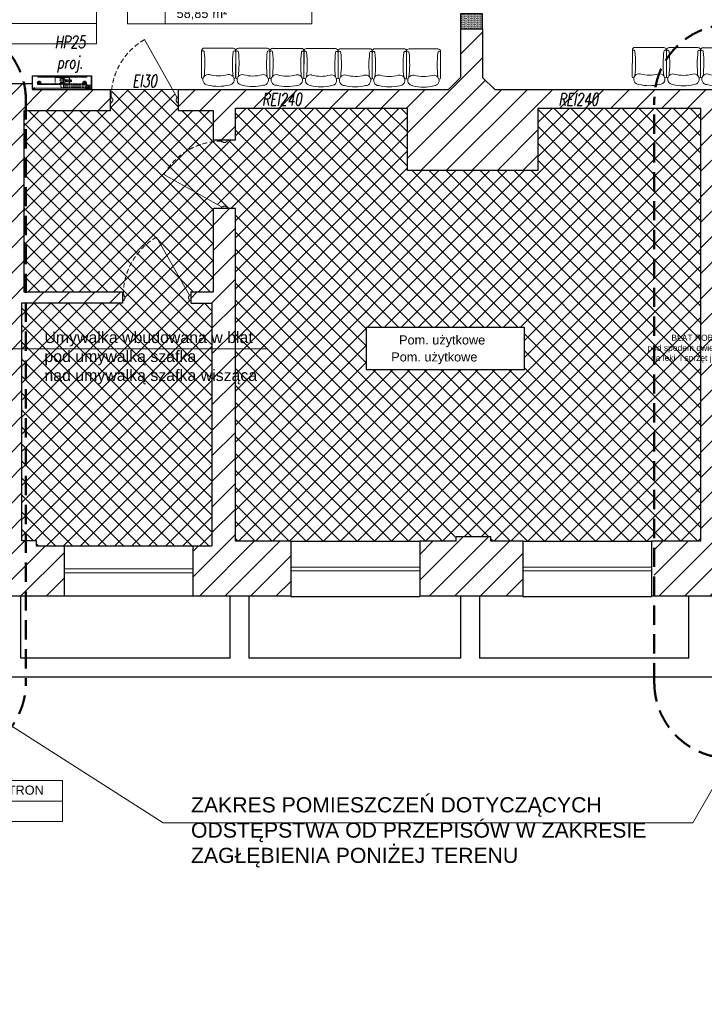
# Model space of a CAD drawing. Header units: millimetres. Extents: x 26866 to 1024070, y -428191 to 408885.
# Tile 212 of 248: x 202540 to 211570, y 382514 to 395503. Entities that reach past the tile are written whole.
import ezdxf

# ---------------------------------------------------------------- set-up
doc = ezdxf.new("R2010")
doc.units = ezdxf.units.MM
doc.header["$LTSCALE"] = 2
for name, pattern in [('ACAD_ISO02W100', [15, 12, -3]), ('DASHED', [19.05, 12.7, -6.35]), ('HIDDEN', [9.525, 6.35, -3.175])]:
    doc.linetypes.add(name, pattern=pattern)
for name, color, linetype, lineweight in [('0_OPIS', 7, 'Continuous', 13), ('3DPLAN_A_DRZWI', 173, 'Continuous', 5), ('3DPLAN_A_OKNA', 153, 'Continuous', 5), ('3DPLAN_A_TABELKA POMIESZCZEŃ', 7, 'Continuous', 0), ('A_KRESKOWANIE', 9, 'Continuous', 0), ('A_TXT', 7, 'Continuous', 0), ('A_WYBURZENIA', 6, 'Continuous', 0), ('hydrant', 211, 'Continuous', 5), ('Opisy', 7, 'Continuous', 13)]:
    doc.layers.add(name, color=color, linetype=linetype, lineweight=lineweight)
for name, color, linetype in [('3DPLAN_A_KRESKOWANIE 1', 253, 'Continuous'), ('3DPLAN_A_OPIS', 8, 'Continuous'), ('3DPLAN_A_POMIESZCZENIE NUMER', 100, 'Continuous'), ('3DPLAN_K_DZIAŁOWA NISKIE', 134, 'Continuous'), ('3DPLAN_K_NOŚNA', 7, 'Continuous'), ('3DPLAN_K_OBRYS', 243, 'Continuous'), ('3DPLAN_K_OBRYS WIDOK', 242, 'Continuous'), ('A_POMIESZCZENIE OPIS', 100, 'Continuous'), ('A_SCHODY', 6, 'Continuous'), ('DEFAULT', 7, 'Continuous')]:
    doc.layers.add(name, color=color, linetype=linetype)
doc.layers.add('FURNITURE ZD 1 500', color=7, linetype='Continuous', lineweight=13, true_color=0x9fa8a5)
doc.styles.add('ARIAL', font='arial.ttf')
doc.styles.add('J-ROMANS', font='ROMANS.SHX', dxfattribs={"width": 0.7, "oblique": 10})
pattern_1 = [(45, (23044.838, -26883.88), (-16.83798, 16.83798), [])]

# ---------------------------------------------------------------- blocks, each defined once
blk = doc.blocks.new('sillon 1')
for p, q in [((-0.331, -0.689), (-0.33, -0.178)), ((-0.305, -0.152), (-0.305, -0.152)), ((0.305, -0.152), (0.305, -0.152)), ((0.33, -0.178), (0.33, -0.689)), ((0.279, -0.739), (-0.28, -0.74))]:
    blk.add_line(p, q)
for centre, radius, start, end in [((0, -0.825), 0.825, 75.7655, 104.2656), ((-0.305, -0.178), 0.0254, 90.0156, 180.0156), ((-0.2, -0.128), 0.103, 91.5852, 282.6959), ((0.2, -0.128), 0.103, 257.3352, 88.4459), ((2.454, -0.429), 2.188, 173.7526, 186.1565), ((0.305, -0.178), 0.0254, 0.0156, 90.0156), ((-2.455, -0.425), 2.188, 353.7526, 6.1565), ((0, -0.838), 0.635, 73.7554, 106.2758), ((-0.305, -0.663), 0.0254, 180.0156, 0.0156), ((-0.28, -0.689), 0.0508, 180.0156, 270.0156), ((0.304, -0.663), 0.0254, 180.0156, 0.0156), ((0.279, -0.689), 0.0508, 270.0156, 0.0156)]:
    blk.add_arc(centre, radius, start, end)
blk = doc.blocks.new('hydrant')
at = {"color": 1, "linetype": 'ACAD_ISO02W100'}
for p, q in [((122, 578), (110, 578)), ((339, 577), (110, 577)), ((113, 580), (113, 580)), ((130, 586), (122, 578)), ((130, 585), (122, 577)), ((432, 586), (130, 586)), ((141, 585), (130, 585)), ((141, 585), (149, 577)), ((142, 586), (149, 578)), ((190, 578), (149, 578)), ((198, 586), (190, 578)), ((198, 585), (190, 577)), ((250, 585), (198, 585)), ((250, 586), (258, 578)), ((250, 585), (257, 577)), ((330, 578), (258, 578)), ((339, 586), (330, 578)), ((339, 584), (330, 577)), ((348, 578), (339, 586)), ((348, 577), (339, 584)), ((340, 582), (339, 582)), ((339, 482), (339, 582)), ((340, 482), (340, 582)), ((432, 577), (340, 577)), ((523, 571), (340, 571)), ((523, 569), (340, 569)), ((432, 578), (348, 578)), ((471, 569), (392, 569)), ((392, 565), (392, 569)), ((471, 565), (392, 565)), ((558, 528), (399, 528)), ((406, 545), (406, 511)), ((408, 565), (409, 561)), ((409, 547), (408, 547)), ((455, 547), (408, 547)), ((409, 577), (409, 578)), ((454, 561), (409, 561)), ((410, 554), (411, 555)), ((453, 554), (410, 554)), ((410, 548), (410, 554)), ((453, 571), (411, 571)), ((453, 555), (411, 555)), ((415, 555), (415, 561)), ((432, 586), (734, 586)), ((432, 578), (515, 578)), ((432, 577), (523, 577)), ((449, 555), (449, 561)), ((453, 554), (453, 555)), ((453, 548), (453, 554)), ((454, 577), (454, 578)), ((455, 565), (454, 561)), ((455, 547), (456, 547)), ((455, 547), (468, 547)), ((469, 545), (469, 511)), ((541, 541), (469, 541)), ((471, 565), (471, 569)), ((515, 578), (524, 586)), ((515, 577), (524, 584)), ((523, 541), (523, 582)), ((525, 582), (523, 582)), ((524, 586), (533, 578)), ((524, 584), (533, 577)), ((525, 541), (525, 582)), ((525, 577), (753, 577)), ((533, 578), (605, 578)), ((541, 546), (541, 510)), ((613, 586), (605, 578)), ((614, 585), (606, 577)), ((614, 585), (665, 585)), ((665, 585), (673, 577)), ((666, 586), (673, 578)), ((673, 578), (714, 578)), ((722, 586), (714, 578)), ((722, 585), (714, 577)), ((722, 585), (733, 585)), ((733, 585), (741, 577)), ((734, 586), (741, 578)), ((741, 578), (753, 578)), ((750, 580), (750, 580)), ((339, 487), (110, 487)), ((122, 486), (110, 486)), ((113, 483), (113, 483)), ((130, 479), (122, 487)), ((130, 478), (122, 486)), ((141, 479), (130, 479)), ((414, 478), (130, 478)), ((141, 479), (149, 487)), ((142, 478), (149, 486)), ((190, 486), (149, 486)), ((198, 479), (190, 487)), ((198, 478), (190, 486)), ((250, 479), (198, 479)), ((250, 479), (257, 487)), ((250, 478), (258, 486)), ((330, 486), (258, 486)), ((339, 480), (330, 487)), ((339, 478), (330, 486)), ((348, 487), (339, 480)), ((348, 486), (339, 478)), ((340, 482), (339, 482)), ((432, 487), (340, 487)), ((432, 486), (348, 486)), ((392, 491), (392, 487)), ((471, 491), (392, 491)), ((471, 487), (392, 487)), ((409, 510), (408, 510)), ((455, 510), (408, 510)), ((408, 491), (409, 495)), ((454, 495), (409, 495)), ((410, 508), (410, 502)), ((453, 502), (410, 502)), ((410, 502), (411, 502)), ((453, 502), (411, 502)), ((453, 485), (411, 485)), ((451, 485), (413, 485)), ((413, 483), (413, 485)), ((414, 452), (414, 481)), ((449, 481), (414, 481)), ((415, 498), (415, 502)), ((449, 498), (415, 498)), ((415, 495), (415, 496)), ((449, 496), (415, 496)), ((416, 496), (416, 498)), ((432, 487), (523, 487)), ((432, 486), (515, 486)), ((447, 496), (447, 498)), ((747, 443), (447, 443)), ((449, 498), (449, 502)), ((449, 495), (449, 496)), ((449, 452), (449, 481)), ((449, 478), (734, 478)), ((747, 461), (449, 461)), ((451, 483), (451, 485)), ((453, 508), (453, 502)), ((453, 502), (453, 502)), ((455, 491), (454, 495)), ((455, 510), (456, 510)), ((456, 510), (468, 510)), ((541, 515), (469, 515)), ((471, 491), (471, 487)), ((515, 487), (524, 480)), ((515, 486), (524, 478)), ((523, 482), (523, 515)), ((525, 482), (523, 482)), ((524, 480), (533, 487)), ((524, 478), (533, 486)), ((525, 482), (525, 515)), ((525, 487), (753, 487)), ((533, 486), (605, 486)), ((613, 478), (605, 486)), ((614, 479), (606, 487)), ((614, 479), (665, 479)), ((665, 479), (673, 487)), ((666, 478), (673, 486)), ((673, 486), (714, 486)), ((722, 479), (714, 487)), ((722, 478), (714, 486)), ((722, 479), (733, 479)), ((733, 479), (741, 487)), ((734, 478), (741, 486)), ((741, 486), (753, 486)), ((753, 471), (747, 466)), ((747, 439), (747, 466)), ((753, 433), (747, 439)), ((750, 483), (750, 483)), ((753, 471), (795, 471)), ((753, 433), (795, 433)), ((795, 433), (780, 433)), ((795, 471), (815, 471)), ((795, 433), (795, 471)), ((795, 433), (815, 433)), ((815, 433), (815, 471))]:
    blk.add_line(p, q, dxfattribs=at)
for p, q in [((61, 411), (61, 431)), ((739, 431), (61, 431)), ((739, 411), (61, 411)), ((739, 431), (739, 411)), ((741, 422), (739, 416)), ((743, 421), (739, 411)), ((772, 426), (747, 426)), ((772, 424), (747, 424)), ((775, 423), (780, 416)), ((777, 424), (782, 417)), ((789, 423), (791, 423)), ((789, 416), (789, 423)), ((791, 416), (791, 423))]:
    blk.add_line(p, q)
for centre, radius in [((541, 528), 13), ((767, 452), 14.9), ((767, 452), 10.8)]:
    blk.add_circle(centre, radius, dxfattribs=at)
for centre, radius, start, end in [((110, 580), 3.5, 12.2467, 270), ((110, 580), 2.25, 12.3553, 270), ((113, 581), 0.612, 192.3553, 270), ((113, 581), 0.612, 270, 12.2467), ((408, 545), 1.5, 90, 180), ((411, 570), 1.5, 90, 138.1897), ((409, 548), 1.5, 270, 0), ((469, 528), 23.1, 126.8922, 233.1078), ((453, 570), 1.5, 41.8103, 90), ((455, 548), 1.5, 180, 270), ((468, 545), 1.5, 0, 90), ((753, 580), 3.5, 270, 167.7533), ((750, 581), 0.612, 167.7533, 270), ((750, 581), 0.612, 270, 347.6447), ((753, 580), 2.25, 270, 167.6447), ((110, 483), 3.5, 90, 347.7533), ((110, 483), 2.25, 90, 347.6447), ((113, 483), 0.612, 90, 167.6447), ((113, 483), 0.612, 347.7533, 90), ((408, 511), 1.5, 180, 270), ((409, 508), 1.5, 0, 90), ((411, 486), 1.5, 210, 270), ((414, 483), 1.5, 180, 270), ((432, 452), 17.5, 180, 270), ((432, 452), 17.5, 270, 0), ((449, 483), 1.5, 270, 0), ((455, 508), 1.5, 90, 180), ((453, 486), 1.5, 270, 330), ((468, 511), 1.5, 270, 0), ((753, 483), 3.5, 192.2467, 90), ((750, 483), 0.612, 12.3553, 90), ((750, 483), 0.612, 90, 192.2467), ((753, 483), 2.25, 192.3553, 90)]:
    blk.add_arc(centre, radius, start, end, dxfattribs=at)
for centre, radius, start, end in [((747, 419), 6.5, 90, 158.9625), ((747, 419), 5, 90, 158.9625), ((772, 419), 6.5, 41.1859, 90), ((772, 419), 5, 41.1859, 90), ((777, 413), 5, 19.769, 37.3581), ((786, 416), 5, 199.769, 0), ((777, 413), 6.5, 19.769, 37.3581), ((786, 416), 3.5, 199.769, 0)]:
    blk.add_arc(centre, radius, start, end)
at = {"layer": 'DEFAULT', "linetype": 'ByBlock'}
for p, q in [((36, 591), (36, 411)), ((36, 591), (36, 412)), ((36, 591), (815, 591)), ((36, 591), (815, 591)), ((36, 591), (816, 591)), ((121, 528), (121, 517)), ((130, 528), (130, 517)), ((721, 528), (721, 517)), ((730, 528), (730, 517)), ((815, 591), (815, 412)), ((816, 591), (816, 411)), ((36, 412), (56, 412)), ((36, 411), (57, 411)), ((56, 433), (70, 433)), ((56, 412), (56, 433)), ((57, 432), (70, 432)), ((57, 411), (57, 432)), ((57, 411), (57, 432)), ((61, 411), (61, 431)), ((70, 432), (70, 433)), ((121, 475), (121, 486)), ((130, 475), (130, 486)), ((721, 475), (721, 486)), ((730, 475), (730, 486)), ((781, 432), (781, 433)), ((781, 432), (781, 433)), ((795, 433), (781, 433)), ((794, 432), (781, 432)), ((794, 432), (781, 432)), ((794, 411), (794, 432)), ((794, 411), (794, 432)), ((816, 411), (794, 411)), ((795, 412), (795, 433)), ((815, 412), (795, 412))]:
    blk.add_line(p, q, dxfattribs=at)
at = {"layer": 'DEFAULT', "color": 1, "linetype": 'ByBlock'}
for p, q in [((126, 526), (126, 477)), ((726, 526), (726, 477)), ((150, 501), (101, 501)), ((701, 501), (750, 501))]:
    blk.add_line(p, q, dxfattribs=at)
at = {"layer": 'DEFAULT', "color": 1, "linetype": 'ACAD_ISO02W100'}
blk.add_line((795, 433), (781, 433), dxfattribs=at)
at = {"layer": 'DEFAULT', "linetype": 'ByBlock'}
for centre in [(126, 501), (726, 501)]:
    blk.add_circle(centre, 21, dxfattribs=at)
blk = doc.blocks.new('tabelka dla tp')
at = {"layer": '3DPLAN_A_TABELKA POMIESZCZEŃ'}
for p, q in [((49.7, 54), (49.7, 0)), ((0, 27), (243.1, 27))]:
    blk.add_line(p, q, dxfattribs=at)
blk.add_lwpolyline([(0, 54), (243.1, 54), (243.1, 0), (0, 0)], close=True, dxfattribs=at)
at = {"layer": '3DPLAN_A_POMIESZCZENIE NUMER', "color": 7, "style": 'ARIAL'}
blk.add_attdef('NUMER', (2.2, 35.4), '', height=12, dxfattribs=at)
at = {"layer": 'A_POMIESZCZENIE OPIS', "insert": (112.2, 19.8), "char_height": 12, "width": 36.412, "attachment_point": 1, "style": 'ARIAL'}
blk.add_mtext('{\\C7;m²}', dxfattribs=at)
at = {"layer": 'A_POMIESZCZENIE OPIS', "color": 7, "style": 'ARIAL'}
for tag, p in [('NAZWA', (51.7, 35.4)), ('POWIERZCHNIA', (51.1, 7.2))]:
    blk.add_attdef(tag, p, '', height=12, dxfattribs=at)
blk = doc.blocks.new('D 90')
at = {"layer": '3DPLAN_A_DRZWI', "lineweight": 20}
blk.add_line((2.1, 3.7), (45, 79.8), dxfattribs=at)
at = {"layer": '3DPLAN_A_DRZWI'}
for points in [[(0, 3.7), (2.1, 3.7), (2.1, 1.6), (3.1, 1.6), (3.1, -1.6), (2.1, -1.6), (2.1, -3.7), (0, -3.7), (0, 3.7)], [(90, 3.7), (87.9, 3.7), (87.9, 1.6), (86.9, 1.6), (86.9, -1.6), (87.9, -1.6), (87.9, -3.7), (90, -3.7), (90, 3.7)]]:
    blk.add_lwpolyline(points, dxfattribs=at)
at = {"layer": '3DPLAN_A_DRZWI', "linetype": 'HIDDEN', "ltscale": 0.5}
blk.add_arc((1, 3.7), 87.9, 0.0056, 59.9944, dxfattribs=at)
blk = doc.blocks.new('kondygnacja -1')
at = {"layer": '3DPLAN_A_KRESKOWANIE 1'}
h = blk.add_hatch(dxfattribs=at)
h.set_pattern_fill('ANSI31', color=256, scale=7.5, style=0)
h.set_pattern_definition(pattern_1)
h.paths.add_polyline_path([(31677.5, -24430.8), (30214.9, -24430.8), (30214.9, -24470.8), (30429.6, -24470.8), (30429.6, -24477.8), (30447.6, -24477.8), (30447.6, -24818.8), (30476.6, -24818.8), (30476.6, -24470.8), (31012.6, -24470.8), (31012.6, -24478.8), (31079.6, -24478.8), (31079.6, -24470.8), (31638.6, -24470.8), (31638.6, -25036.8), (31079.6, -25036.8), (31079.6, -25028.8), (31012.6, -25028.8), (31012.6, -25036.8), (30611.4, -25036.8), (30611.4, -25072.8), (31023.6, -25072.8), (31034.6, -25082.8), (31034.6, -25330.8), (31023.6, -25340.8), (30831.4, -25340.8, -0.038531), (30832.6, -25356.2), (30832.6, -25371.8), (31079.6, -25371.8), (31079.6, -25072.8), (31638.6, -25072.8), (31638.6, -25943.8), (30832.6, -25943.8), (30832.6, -26009.8), (31677.5, -26009.8)])
h.paths.add_polyline_path([(30682.6, -26009.8), (30832.6, -26009.8), (30832.6, -25943.8), (30760.6, -25943.8), (30760.6, -25454.7), (30735.6, -25464.6), (30735.6, -25943.8), (30682.6, -25943.8)])
h.paths.add_polyline_path([(30679.6, -25371.8), (30735.6, -25371.8), (30735.6, -25464.6), (30760.6, -25454.7), (30760.6, -25371.8), (30832.6, -25371.8), (30832.6, -25356.2, 0.038531), (30831.4, -25340.8), (30679.6, -25340.8)])
h.paths.add_polyline_path([(30355.8, -25371.8), (30425.6, -25371.8), (30425.6, -25379.8), (30463.6, -25379.8), (30463.6, -25424.7), (30471.6, -25424.7), (30471.6, -25395.8), (30533.6, -25395.8), (30533.6, -25371.8), (30576.6, -25371.8), (30576.6, -25341.8), (30472.6, -25341.8), (30472.6, -25326.8), (30427.6, -25326.8), (30427.6, -25341.8), (30355.8, -25341.8)])
h.paths.add_polyline_path([(30456.6, -25936.8), (30425.6, -25936.8), (30425.6, -25945.8), (30380.6, -25945.8), (30380.6, -26009.8), (30512.6, -26009.8), (30512.6, -25943.8), (30466.6, -25943.8), (30466.6, -25712.8), (30456.6, -25712.8)])
h.paths.add_polyline_path([(28888.6, -25941.8), (28888.6, -26009.8), (29013.6, -26009.8), (29013.6, -25941.8)])
h.paths.add_polyline_path([(28591.2, -26009.8), (28591.2, -25944.8), (28547.6, -25944.8), (28547.6, -26009.8)])
h.paths.add_polyline_path([(28624.6, -25870.5), (28654.8, -25870.5), (28654.8, -25924.5), (28624.6, -25924.5), (28624.6, -25944.8), (28591.2, -25944.8), (28591.2, -26009.8), (28713.6, -26009.8), (28713.6, -25941.8), (28672.6, -25941.8), (28672.6, -25932.8), (28657.6, -25932.8), (28657.6, -25716.8), (28624.6, -25716.8)])
h.paths.add_polyline_path([(28372.6, -25944.8), (28328.6, -25944.8), (28328.6, -25907.8), (28282.6, -25907.8), (28282.6, -25944.8), (28248.6, -25944.8), (28248.6, -26009.8), (28372.6, -26009.8)])
h.paths.add_polyline_path([(28092.6, -25563.8), (28054.6, -25563.8), (28054.6, -25383.8), (28067.6, -25383.8), (28067.6, -25375.8), (28340.6, -25375.8), (28340.6, -25341.8), (28070.6, -25341.8), (28070.6, -25332.8), (28030.6, -25332.8), (28030.6, -25395.6), (28048.7, -25395.6), (28048.7, -25449.6), (28030.6, -25449.6), (28030.6, -26009.8), (28073.6, -26009.8), (28073.6, -25944.8), (28054.6, -25944.8), (28054.6, -25668.8), (28092.6, -25668.8)])
h.paths.add_polyline_path([(27949.6, -25495.7), (27949.6, -25507.7), (27983.3, -25507.7), (27983.3, -25521.7), (27949.6, -25521.7), (27949.6, -25531.8), (27999.6, -25531.8), (27999.6, -25934.8), (27982.6, -25934.8), (27982.6, -25942.8), (27947.6, -25942.8), (27947.6, -26009.8), (28026.6, -26009.8), (28026.6, -25449.6), (27999.6, -25449.6), (27999.6, -25463.8), (27949.6, -25463.8), (27949.6, -25481.7), (27983.3, -25481.7), (27983.3, -25495.7)])
h.paths.add_polyline_path([(27982.6, -25361.8), (27952.6, -25361.8), (27952.6, -25332.8), (28026.6, -25332.8), (28026.6, -25395.6), (27999.6, -25395.6), (27999.6, -25377.8), (27982.6, -25377.8)])
h.paths.add_polyline_path([(26818.6, -25892.8), (26781.5, -25892.8), (26781.5, -26009.8), (26894.5, -26009.8), (26894.5, -25942.8), (26830.6, -25942.8), (26830.6, -25930.8), (26818.6, -25930.8)])
h.paths.add_polyline_path([(26894.5, -26009.8), (27115.9, -26009.8), (27115.9, -25942.8), (26894.5, -25942.8)])
h.paths.add_polyline_path([(27115.9, -25942.8), (27115.9, -26009.8), (27466.6, -26009.8), (27466.6, -25942.8), (27427.6, -25942.8), (27427.6, -25933.8), (27384.6, -25933.8), (27384.6, -25942.8)])
h.paths.add_polyline_path([(27641.6, -25942.8), (27641.6, -26009.8), (27802.6, -26009.8), (27802.6, -25942.8)])
h.paths.add_polyline_path([(30621.1, -25040.5), (30688.4, -25040.5), (30688.4, -25072.9), (30621.1, -25072.9)], flags=24)
h = blk.add_hatch(dxfattribs=at)
h.set_pattern_fill('ANSI31', color=256, scale=7.5, style=0)
h.set_pattern_definition(pattern_1)
h.paths.add_polyline_path([(29010.6, -24430.8), (28888.6, -24430.8), (28888.6, -24472.8), (29010.6, -24472.8)])
h.paths.add_polyline_path([(29275.6, -25037.8), (29257.6, -25037.8), (29257.6, -24471.8), (29273.6, -24471.8), (29273.6, -24468.8), (29303.6, -24468.8), (29303.6, -24430.8), (29185.6, -24430.8), (29185.6, -24471.8), (29228.6, -24471.8), (29228.6, -25049.8), (29175, -25049.8), (29175, -25053.1, 0.060091), (29177.9, -25076.8), (29272.4, -25076.8)])
h.paths.add_polyline_path([(29273.6, -25072.8), (29380.6, -25072.8), (29380.6, -25037.8), (29275.6, -25037.8), (29272.4, -25076.8), (29273.6, -25076.8)])
h.paths.add_polyline_path([(29498.6, -25037.8), (29480.6, -25037.8), (29480.6, -25072.8), (29708.6, -25072.8), (29708.6, -25039.8), (29536.6, -25039.8), (29536.6, -24939.8), (29498.6, -24939.8)])
h.paths.add_polyline_path([(29566.6, -24430.8), (29473.6, -24430.8), (29473.6, -24468.8), (29498.6, -24468.8), (29498.6, -24727.9), (29524.8, -24727.9), (29524.8, -24781.9), (29498.6, -24781.9), (29498.6, -24826.8), (29536.6, -24826.8), (29536.6, -24470.8), (29566.6, -24470.8)])
h.paths.add_polyline_path([(29736.6, -24430.8), (29736.6, -24470.8), (29828.6, -24470.8), (29828.6, -24472.8), (29873.6, -24472.8), (29873.6, -24470.8), (30016.9, -24470.8), (30016.9, -24430.8)])
h.paths.add_polyline_path([(30016.9, -24470.8), (30112.8, -24470.8), (30112.8, -24430.8), (30016.9, -24430.8)])
h.paths.add_polyline_path([(29864.6, -25141.8), (29835.6, -25141.8), (29835.6, -25153.1), (29864.6, -25153.1)])
h.paths.add_polyline_path([(29864.6, -25087.8), (29880.6, -25069.8), (30213.5, -25069.8, 0.042168), (30214.9, -25053.1), (30214.9, -25041.8), (30178.6, -25041.8), (30178.6, -24470.8), (30214.9, -24470.8), (30214.9, -24430.8), (30112.8, -24430.8), (30112.8, -24470.8), (30115.6, -24470.8), (30115.6, -24477.8), (30159.6, -24477.8), (30159.6, -25039.8), (29899.6, -25039.8), (29899.6, -25026.8), (29826.6, -25026.8), (29826.6, -25039.8), (29803.6, -25039.8), (29803.6, -25072.8), (29819.6, -25072.8), (29835.6, -25088.8), (29835.6, -25153.1), (29864.6, -25153.1)])
h.paths.add_polyline_path([(29463.6, -25369.8), (29509.6, -25369.8), (29509.6, -25408.8), (29538.6, -25408.8), (29538.6, -25366.8), (29765.6, -25366.8), (29765.6, -25448.8), (29937.6, -25448.8), (29937.6, -25366.8), (30091.1, -25366.8), (30091.1, -25356.2, -0.035999), (30092.1, -25341.8), (29880.6, -25341.8), (29864.6, -25325.8), (29864.6, -25261.8), (29835.6, -25261.8), (29835.6, -25325.8), (29819.6, -25341.8), (29463.6, -25341.8)])
h.paths.add_polyline_path([(30252.8, -25342.2), (30252.8, -25341.8), (30092.1, -25341.8, 0.035999), (30091.1, -25356.2), (30091.1, -25366.8), (30152.6, -25366.8), (30152.6, -25937.8), (30091.1, -25937.8), (30091.1, -26009.8), (30210.6, -26009.8), (30210.6, -25945.8), (30180.6, -25945.8), (30180.6, -25371.8), (30252.8, -25371.8), (30252.8, -25350.6), (30252.3, -25350.6), (30252.3, -25342.2)])
h.paths.add_polyline_path([(30082, -25665.1), (30231.7, -25665.1), (30231.7, -25700.2), (30082, -25700.2)], flags=9)
h.paths.add_polyline_path([(29875.6, -25931.8), (29829.6, -25931.8), (29829.6, -25937.8), (29781.6, -25937.8), (29781.6, -26009.8), (29917.6, -26009.8), (29917.6, -25937.8), (29875.6, -25937.8)])
h.paths.add_polyline_path([(29611.6, -26009.8), (29611.6, -25937.8), (29538.6, -25937.8), (29538.6, -25683.8), (29507.6, -25683.8), (29507.6, -25943.8), (29482.6, -25943.8), (29482.6, -26009.8)])
h.paths.add_polyline_path([(29282.8, -25653.8), (29568.7, -25653.8), (29568.7, -25738.7), (29282.8, -25738.7)], flags=9)
h.paths.add_polyline_path([(29479.6, -25623.8), (29507.6, -25623.8), (29507.6, -25683.8), (29538.6, -25683.8), (29538.6, -25498.8), (29509.6, -25498.8), (29509.6, -25608.8), (29479.6, -25608.8)])
h.paths.add_polyline_path([(29389.6, -25608.8), (29262.2, -25608.8), (29262.2, -25623.8), (29389.6, -25623.8)])
h.paths.add_polyline_path([(29312.6, -25943.8), (29275.6, -25943.8), (29275.6, -25936.8), (29262.2, -25936.8), (29262.2, -26009.8), (29312.6, -26009.8)])
h.paths.add_polyline_path([(29188.6, -26009.8), (29262.2, -26009.8), (29262.2, -25936.8), (29256.6, -25936.8), (29256.6, -25683.8), (29227.6, -25683.8), (29227.6, -25941.8), (29188.6, -25941.8)])
h.paths.add_polyline_path([(29227.6, -25683.8), (29256.6, -25683.8), (29256.6, -25623.8), (29262.2, -25623.8), (29262.2, -25608.8), (29259.6, -25608.8), (29259.6, -25369.8), (29262.2, -25369.8), (29262.2, -25356.2, 0.056395), (29259.6, -25333.8), (29224.6, -25333.8), (29224.6, -25341.8), (29157.6, -25341.8), (29157.6, -25371.8), (29227.6, -25371.8)])
h.paths.add_polyline_path([(29373.6, -25341.8), (29270.6, -25341.8), (29270.6, -25333.8), (29259.6, -25333.8, -0.056395), (29262.2, -25356.2), (29262.2, -25369.8), (29373.6, -25369.8)])
h.paths.add_polyline_path([(30170.1, -24767), (30186.5, -24767), (30186.5, -24787), (30170.1, -24787)], flags=24)
h.paths.add_polyline_path([(29566.1, -25338.6), (29633.4, -25338.6), (29633.4, -25371), (29566.1, -25371)], flags=24)
h.paths.add_polyline_path([(29957.2, -25338.6), (30024.5, -25338.6), (30024.5, -25371), (29957.2, -25371)], flags=24)
h.paths.add_polyline_path([(30179.9, -25902.3), (30243.8, -25902.3), (30243.8, -25910.5), (30179.9, -25910.5)], flags=24)
at = {"layer": 'A_KRESKOWANIE', "transparency": 33554687}
h = blk.add_hatch(dxfattribs=at)
h.set_pattern_fill('ANSI37', color=0, scale=5)
h.paths.add_polyline_path([(29479.6, -25608.8), (29509.6, -25608.8), (29509.6, -25498.8), (29509.6, -25490.6), (29444.3, -25453.8, -0.235671), (29509.8, -25410.5), (29509.6, -25408.8), (29509.6, -25369.8), (29463.6, -25369.8), (29463.6, -25352.9), (29461.5, -25352.2), (29455.7, -25341.8), (29463.6, -25341.8), (29373.6, -25341.8), (29375.3, -25341.8, 0.02947), (29374.7, -25352.2), (29373.6, -25352.2), (29373.6, -25369.8), (29259.6, -25369.8), (29259.6, -25608.8), (29389.6, -25608.8), (29389.6, -25623.8), (29389.6, -25608.8), (29390.7, -25612.7, -0.267897), (29434.6, -25536.5), (29477.5, -25612.7)])
h.paths.add_polyline_path([(29520.4, -25409.9, 0.030312), (29509.8, -25410.5, 0.235671), (29444.3, -25453.8), (29520.4, -25496.7), (29521.2, -25498.8), (29538.6, -25498.8), (29538.6, -25937.8), (29611.6, -25937.8), (29781.6, -25937.8), (29829.6, -25937.8), (29829.6, -25931.8), (29875.6, -25931.8), (29875.6, -25937.8), (29917.6, -25937.8), (30087.6, -25937.8), (30152.6, -25937.8), (30152.6, -25366.8), (29937.6, -25366.8), (29937.6, -25448.8), (29765.6, -25448.8), (29765.6, -25366.8), (29538.6, -25366.8), (29538.6, -25408.8), (29520.3, -25408.8)])
h.paths.add_polyline_path([(29919.7, -25711.2), (29711.1, -25711.2), (29711.1, -25655.9), (29919.7, -25655.9)], flags=16)
h.paths.add_polyline_path([(29751.6, -25684.7), (29862.6, -25684.7), (29862.6, -25663), (29751.6, -25663)], flags=8)
h.paths.add_polyline_path([(29741.4, -25706.9), (29894.2, -25706.9), (29894.2, -25685.4), (29741.4, -25685.4)], flags=8)
h.paths.add_polyline_path([(29392.7, -25616.3), (29392.7, -25617.9), (29389.6, -25623.8), (29256.6, -25623.8), (29256.6, -25683.8), (29507.6, -25683.8), (29507.6, -25623.8), (29479.6, -25623.8), (29476.5, -25617.9), (29476.5, -25616.3), (29477.5, -25612.7), (29434.6, -25536.5, 0.267897), (29390.7, -25612.7)])
h.paths.add_polyline_path([(29256.6, -25936.8), (29275.6, -25936.8), (29275.6, -25943.8), (29312.6, -25943.8), (29482.6, -25943.8), (29507.6, -25943.8), (29507.6, -25683.8), (29256.6, -25683.8)])
h.paths.add_polyline_path([(29269.1, -25748.6), (29582.2, -25748.6), (29582.2, -25643.8), (29269.1, -25643.8)], flags=9)
at = {"layer": 'A_WYBURZENIA', "transparency": 33554687}
h = blk.add_hatch(dxfattribs=at)
h.set_pattern_fill('DOTS', color=256)
h.set_pattern_definition([(0, (11654.2993, -5249.0212), (0.79375, 1.5875), [0, -1.5875])])
h.paths.add_polyline_path([(29864.6, -25141.8), (29835.6, -25141.8), (29835.6, -25153.1), (29864.6, -25153.1), (29864.6, -25141.8)], is_closed=False)
h.paths.add_polyline_path([(29864.6, -25161.8), (29864.6, -25153.1), (29835.6, -25153.1), (29835.6, -25161.8), (29864.6, -25161.8)], is_closed=False)
h.paths.add_polyline_path([(29864.6, -25261.8), (29864.6, -25241.8), (29835.6, -25241.8), (29835.6, -25261.8), (29864.6, -25261.8)], is_closed=False)
at = {"layer": '3DPLAN_A_OKNA'}
for p, q in [((29312.6, -25974.3), (29482.6, -25974.3)), ((29611.6, -25971.8), (29781.6, -25971.8)), ((29917.6, -25971.8), (30087.6, -25971.8)), ((29312.6, -25979.3), (29482.6, -25979.3)), ((29611.6, -25976.8), (29781.6, -25976.8)), ((29917.6, -25976.8), (30087.6, -25976.8))]:
    blk.add_line(p, q, dxfattribs=at)
at = {"layer": '3DPLAN_A_OPIS', "color": 1, "lineweight": 0}
blk.add_line((29373.6, -25341.8), (29463.6, -25341.8), dxfattribs=at)
at = {"layer": '3DPLAN_A_OPIS', "color": 1, "lineweight": 30}
blk.add_lwpolyline([(29711.1, -25711.2), (29919.7, -25711.2), (29919.7, -25655.9), (29711.1, -25655.9)], close=True, dxfattribs=at)
at = {"layer": '3DPLAN_K_DZIAŁOWA NISKIE'}
for p, q in [((29312.6, -25943.8), (29482.6, -25943.8)), ((29611.6, -25937.8), (29781.6, -25937.8)), ((29917.6, -25937.8), (30087.6, -25937.8))]:
    blk.add_line(p, q, dxfattribs=at)
at = {"layer": '3DPLAN_K_NOŚNA'}
for p, q in [((29835.6, -25261.8), (29864.6, -25261.8)), ((29835.6, -25261.8), (29835.6, -25325.8)), ((29864.6, -25261.8), (29864.6, -25325.8)), ((29819.6, -25341.8), (29835.6, -25325.8)), ((29880.6, -25341.8), (29864.6, -25325.8)), ((29224.6, -25333.8), (29270.6, -25333.8)), ((29270.6, -25333.8), (29270.6, -25341.8)), ((29270.6, -25341.8), (29373.6, -25341.8)), ((29373.6, -25369.8), (29373.6, -25341.8)), ((29463.6, -25369.8), (29463.6, -25341.8)), ((29463.6, -25341.8), (29819.6, -25341.8)), ((29880.6, -25341.8), (30427.6, -25341.8)), ((29259.6, -25369.8), (29259.6, -25608.8)), ((29373.6, -25369.8), (29259.6, -25369.8)), ((29509.6, -25369.8), (29463.6, -25369.8)), ((29509.6, -25408.8), (29509.6, -25369.8)), ((29765.6, -25366.8), (29538.6, -25366.8)), ((29538.6, -25408.8), (29538.6, -25366.8)), ((29765.6, -25448.8), (29765.6, -25366.8)), ((29937.6, -25366.8), (29937.6, -25448.8)), ((30152.6, -25366.8), (29937.6, -25366.8)), ((30152.6, -25937.8), (30152.6, -25366.8)), ((29538.6, -25408.8), (29509.6, -25408.8)), ((29937.6, -25448.8), (29765.6, -25448.8)), ((29509.6, -25608.8), (29509.6, -25498.8)), ((29538.6, -25498.8), (29509.6, -25498.8)), ((29538.6, -25937.8), (29538.6, -25498.8)), ((29259.6, -25608.8), (29389.6, -25608.8)), ((29389.6, -25608.8), (29389.6, -25623.8)), ((29479.6, -25608.8), (29479.6, -25623.8)), ((29479.6, -25608.8), (29509.6, -25608.8)), ((29389.6, -25623.8), (29256.6, -25623.8)), ((29256.6, -25623.8), (29256.6, -25936.8)), ((29479.6, -25623.8), (29507.6, -25623.8)), ((29507.6, -25623.8), (29507.6, -25943.8)), ((29256.6, -25936.8), (29275.6, -25936.8)), ((29275.6, -25936.8), (29275.6, -25943.8)), ((29875.6, -25931.8), (29829.6, -25931.8)), ((29829.6, -25937.8), (29829.6, -25931.8)), ((29875.6, -25937.8), (29875.6, -25931.8)), ((29275.6, -25943.8), (29312.6, -25943.8)), ((29312.6, -25943.8), (29312.6, -26009.8)), ((29482.6, -25943.8), (29482.6, -26009.8)), ((29482.6, -25943.8), (29507.6, -25943.8)), ((29611.6, -25937.8), (29538.6, -25937.8)), ((29611.6, -25937.8), (29611.6, -26010.7)), ((29781.6, -25937.8), (29781.6, -26010.7)), ((29829.6, -25937.8), (29781.6, -25937.8)), ((29917.6, -25937.8), (29875.6, -25937.8)), ((29917.6, -25937.8), (29917.6, -26010.7)), ((30087.6, -25937.8), (30087.6, -26010.7)), ((30152.6, -25937.8), (30087.6, -25937.8))]:
    blk.add_line(p, q, dxfattribs=at)
at = {"layer": '3DPLAN_K_OBRYS'}
for p, q in [((29188.6, -26009.8), (29312.6, -26009.8)), ((29482.6, -26009.8), (29611.6, -26009.8)), ((29781.6, -26009.8), (29917.6, -26009.8)), ((30087.6, -26009.8), (30210.6, -26009.8))]:
    blk.add_line(p, q, dxfattribs=at)
at = {"layer": '3DPLAN_K_OBRYS WIDOK'}
for p, q in [((29312.6, -26009.8), (29482.6, -26009.8)), ((29611.6, -26010.7), (29781.6, -26010.7)), ((29917.6, -26010.7), (30087.6, -26010.7))]:
    blk.add_line(p, q, dxfattribs=at)
at = {"layer": 'A_SCHODY'}
for p, q in [((29255.5, -26091.8), (29255.5, -26009.8)), ((29531.5, -26091.8), (29531.5, -26009.8)), ((29556.5, -26091.8), (29556.5, -26009.8)), ((29835.5, -26009.8), (29835.5, -26091.8)), ((29860.5, -26009.8), (29860.5, -26091.8)), ((30136.5, -26091.8), (30136.5, -26009.8)), ((29531.5, -26091.8), (29255.5, -26091.8)), ((29835.5, -26091.8), (29556.5, -26091.8)), ((30136.5, -26091.8), (29860.5, -26091.8)), ((28970.5, -26116.8), (30732.5, -26116.8))]:
    blk.add_line(p, q, dxfattribs=at)
blk.add_lwpolyline([(29835.6, -25261.8), (29864.6, -25261.8), (29864.6, -25241.8), (29835.6, -25241.8)], close=True, dxfattribs=at)
at = {"layer": 'Opisy', "ltscale": 0.5}
blk.add_line((29209.5, -25683.8), (29581.1, -25683.8), dxfattribs=at)
at = {"layer": 'Opisy', "color": 1, "linetype": 'DASHED', "lineweight": 50}
for points in [[(27941.9, -26548.6), (26779.3, -26548.6, -0.414214), (26679.3, -26448.6), (26679.3, -25356.2, -0.414214), (26779.3, -25256.2), (29162.2, -25256.2, -0.414214), (29262.2, -25356.2), (29262.2, -26124, -0.414214), (29162.2, -26224), (28141.9, -26224, 0.414214), (28041.9, -26324), (28041.9, -26448.6, -0.414214)], [(30191.1, -25256.2), (30732.6, -25256.2, -0.414214), (30832.6, -25356.2), (30832.6, -26124, -0.414214), (30732.6, -26224), (30191.1, -26224, -0.414214), (30091.1, -26124), (30091.1, -25356.2, -0.414214)]]:
    blk.add_lwpolyline(points, format="xyb", close=True, dxfattribs=at)
at = {"layer": 'Opisy', "color": 1, "ltscale": 0.5}
blk.add_lwpolyline([(29243.8, -26181.8), (29443.4, -26309), (30141.8, -26309), (30191.1, -26224)], dxfattribs=at)
at = {"layer": '3DPLAN_A_DRZWI', "xscale": -1}
for p in [(29463.6, -25355.8), (29479.6, -25616.3)]:
    blk.add_blockref('D 90', p, dxfattribs=at)
at = {"layer": '3DPLAN_A_DRZWI', "rotation": 89.99999999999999}
blk.add_blockref('D 90', (29524.1, -25498.8), dxfattribs=at)
at = {"layer": '3DPLAN_A_TABELKA POMIESZCZEŃ', "ltscale": 0.5}
ref = blk.add_blockref('tabelka dla tp', (29396.1, -25255.1), dxfattribs=at)
ref.add_attrib('NUMER', '-1.34', (29403.6, -25219.7), dxfattribs={"layer": '3DPLAN_A_POMIESZCZENIE NUMER', "color": 0, "height": 12, "style": 'ARIAL'})
ref.add_attrib('NAZWA', 'Poczekalnia', (29461, -25219.7), dxfattribs={"layer": 'A_POMIESZCZENIE OPIS', "color": 0, "height": 12, "style": 'ARIAL'})
ref.add_attrib('POWIERZCHNIA', '58,85', (29461, -25247.5), dxfattribs={"layer": 'A_POMIESZCZENIE OPIS', "color": 0, "height": 12, "style": 'ARIAL'})
ref = blk.add_blockref('tabelka dla tp', (29112.1, -25281.8), dxfattribs=at)
ref.add_attrib('NUMER', '-1.27', (29119.6, -25246.4), dxfattribs={"layer": '3DPLAN_A_POMIESZCZENIE NUMER', "color": 0, "height": 12, "style": 'ARIAL'})
ref.add_attrib('NAZWA', 'LASER', (29177, -25246.4), dxfattribs={"layer": 'A_POMIESZCZENIE OPIS', "color": 0, "height": 12, "style": 'ARIAL'})
ref.add_attrib('POWIERZCHNIA', '4,37', (29177, -25274.1), dxfattribs={"layer": 'A_POMIESZCZENIE OPIS', "color": 0, "height": 12, "style": 'ARIAL'})
ref = blk.add_blockref('tabelka dla tp', (29067.2, -26307.4), dxfattribs=at)
ref.add_attrib('NUMER', '-1.32', (29074.7, -26272), dxfattribs={"layer": '3DPLAN_A_POMIESZCZENIE NUMER', "color": 0, "height": 12, "style": 'ARIAL'})
ref.add_attrib('NAZWA', 'SOLUX_BIOPTRON', (29132.1, -26272), dxfattribs={"layer": 'A_POMIESZCZENIE OPIS', "color": 0, "height": 12, "style": 'ARIAL'})
ref.add_attrib('POWIERZCHNIA', '5,19', (29132.1, -26299.7), dxfattribs={"layer": 'A_POMIESZCZENIE OPIS', "color": 0, "height": 12, "style": 'ARIAL'})
at = {"layer": 'FURNITURE ZD 1 500', "lineweight": 0, "xscale": 68.17499999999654, "yscale": 68.17499999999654, "zscale": 68.17499999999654, "rotation": 179.8540040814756}
for p in [(29516.3, -25337.7), (29561.4, -25337.9), (29606.4, -25338), (29651.4, -25338.3), (29696.4, -25338.4), (29741.5, -25338.5), (30084.5, -25336.8), (30129.5, -25337), (30174.5, -25337.1), (29786.5, -25338.7)]:
    blk.add_blockref('sillon 1', p, dxfattribs=at)
at = {"layer": 'hydrant', "ltscale": 169.333333, "xscale": 0.09999999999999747, "yscale": 0.09999999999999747, "zscale": 0.09999999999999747}
blk.add_blockref('hydrant', (29267, -25383.1), dxfattribs=at)
at = {"layer": '3DPLAN_A_OPIS', "color": 1, "lineweight": 30, "style": 'ARIAL'}
for tag, p in [('PRZESUNIĘCIE_WEJŚCIA', (27655.2, -24535.3)), ('WYŁĄCZONE', (27007.2, -24724)), ('Z_OPRACOWANIA', (26996.8, -24746.4)), ('WYŁĄCZONE', (30803.1, -24760.9)), ('Z_OPRACOWANIA', (30792.7, -24783.3)), ('WYŁĄCZONE', (28894.9, -24826.6)), ('Z_OPRACOWANIA', (28884.6, -24849)), ('POWIĘKSZENIE_WEJŚCIA', (28313.7, -25144.4)), ('POWIĘKSZENIE_WEJŚCIA', (29600.6, -25191.4)), ('POWIĘKSZENIE_WEJŚCIA', (28011.4, -25235.4)), ('WYŁĄCZONE', (29754.4, -25678.2)), ('Z_OPRACOWANIA', (29744.1, -25700.6)), ('WYJŚCIE_EWAKUACYJNE', (27763.8, -26106.1))]:
    blk.add_attdef(tag, p, '', height=12, dxfattribs=at)
at = {"layer": '3DPLAN_A_OPIS', "color": 0, "lineweight": 30, "style": 'ARIAL'}
for tag, p in [('UGUL_1', (29350.3, -24586)), ('UGUL_2', (29622.9, -24586)), ('UGUL_3', (29833.2, -24586))]:
    blk.add_attdef(tag, p, '', height=12, dxfattribs=at)
at = {"layer": '3DPLAN_A_TABELKA POMIESZCZEŃ', "ltscale": 0.5, "style": 'ARIAL'}
for tag, p in [('KURTYNA', (27861.9, -26064.8)), ('POWIETRZNA', (27861.9, -26084.6))]:
    blk.add_attdef(tag, p, '', height=12, dxfattribs=at)
at = {"layer": 'A_TXT', "color": 1, "lineweight": 30, "char_height": 16.2, "attachment_point": 5, "style": 'J-ROMANS'}
for s, insert, width in [('HP25\\Pproj.', (29320.2, -25295.3), 125.335), ('\\PEI30', (29418.7, -25317), 31.013), ('REI240', (29599.8, -25354.8), 31.013), ('REI240', (29990.8, -25354.8), 31.013)]:
    blk.add_mtext(s, dxfattribs=dict(at, insert=insert, width=width))
at = {"layer": 'Opisy', "ltscale": 0.5, "attachment_point": 1, "style": 'ARIAL'}
for s, insert, char_height, width in [('Umywalka wbudowana w blat\\Ppod umywalką szafka\\Pnad umywalką szafka wisząca', (29286.6, -25661.3), 15, 685.999), ('\\pxqc;BLAT ROBOCZY\\Ppod spodem dwie szafki 60cm\\Pna leki  i sprzęt jednorazowy', (30001.7, -25665.3), 8, 310.267)]:
    blk.add_mtext(s, dxfattribs=dict(at, insert=insert, char_height=char_height, width=width))
at = {"layer": 'Opisy', "color": 1, "ltscale": 0.5, "insert": (29480, -26275.4), "char_height": 20, "width": 685.999, "attachment_point": 1, "style": 'ARIAL'}
blk.add_mtext('ZAKRES POMIESZCZEŃ DOTYCZĄCYCH ODSTĘPSTWA OD PRZEPISÓW W ZAKRESIE ZAGŁĘBIENIA PONIŻEJ TERENU', dxfattribs=at)

msp = doc.modelspace()

# ---------------------------------------------------------------- block references
at = {"layer": '0_OPIS'}
ref = msp.add_blockref('kondygnacja -1', (-90000, 648000), dxfattribs=dict(at, xscale=10, yscale=10, zscale=10))
ref.add_attrib('Z_OPRACOWANIA', 'Pom. użytkowe', (207440.8, 390994), dxfattribs={"layer": '3DPLAN_A_OPIS', "color": 1, "lineweight": 30, "height": 120, "style": 'ARIAL'})
ref.add_attrib('WYŁĄCZONE', 'Pom. użytkowe', (207544.2, 391218.3), dxfattribs={"layer": '3DPLAN_A_OPIS', "color": 1, "lineweight": 30, "height": 120, "style": 'ARIAL'})

doc.saveas('drawing.dxf')
